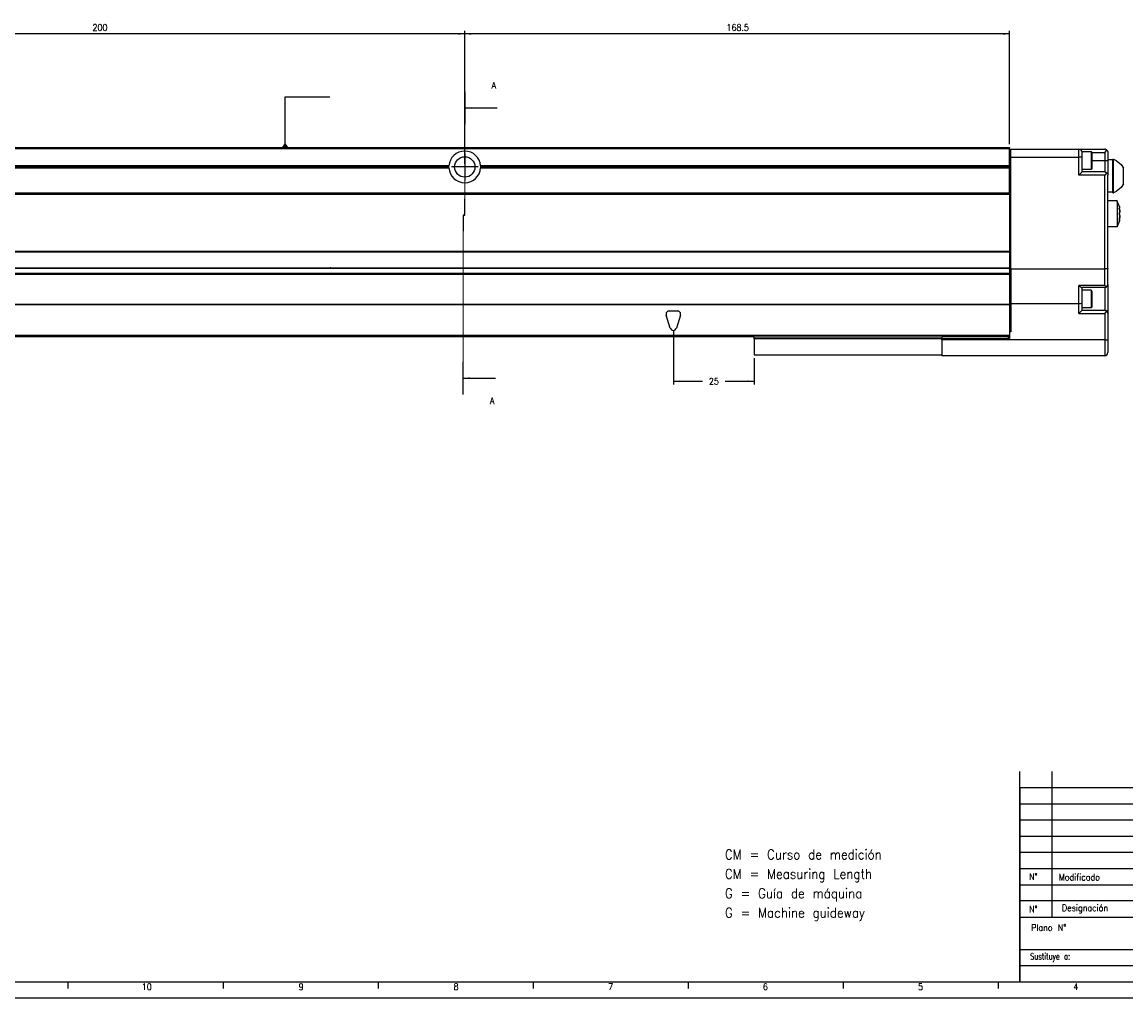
# Model space of a CAD drawing. Header units: inches. Extents: x -381 to 2497, y -418 to 176.
# Tile 3 of 7: x -40 to 302, y -418 to -117. Entities that reach past the tile are written whole.
import ezdxf

# ---------------------------------------------------------------- set-up
doc = ezdxf.new("R2010")
doc.units = ezdxf.units.IN
doc.linetypes.add('DOT_CENTER', pattern=[14, 12, -1, 0, -1])
doc.layers.add('1', color=7, linetype='Continuous')
doc.styles.add('CONVERTER_11', font='txt.shx', dxfattribs={"width": 0.9})
doc.styles.add('CONVERTER_13', font='txt.shx', dxfattribs={"width": 0.72})
doc.dimstyles.new('ME10_DIM_11', dxfattribs={"dimtxt": 2, "dimasz": 2, "dimexe": 1, "dimexo": 1, "dimgap": 1, "dimtad": 1, "dimdsep": 46, "dimtxsty": 'CONVERTER_11', "dimsah": 1, "dimcen": 0.09, "dimclrd": 2, "dimclre": 2, "dimclrt": 2, "dimadec": 0, "dimazin": 0, "dimtfac": 1, "dimtdec": 4, "dimtix": 1, "dimtmove": 0, "dimatfit": 3, "dimfxl": 1, "dimtolj": 1, "dimtzin": 0, "dimarcsym": 0})
doc.dimstyles.new('ME10_DIM_12', dxfattribs={"dimtxt": 2, "dimasz": 2, "dimexe": 1, "dimexo": 1, "dimgap": 1, "dimtad": 1, "dimdsep": 46, "dimtxsty": 'CONVERTER_11', "dimsah": 1, "dimcen": 0.09, "dimclrd": 2, "dimclre": 2, "dimclrt": 2, "dimadec": 0, "dimazin": 0, "dimtfac": 1, "dimtdec": 4, "dimtix": 1, "dimtmove": 0, "dimatfit": 3, "dimfxl": 1, "dimtolj": 1, "dimtzin": 0, "dimarcsym": 0})
doc.dimstyles.new('ME10_DIM_13', dxfattribs={"dimtxt": 2, "dimasz": 2, "dimexe": 1, "dimexo": 1, "dimgap": 2, "dimtad": 0, "dimdsep": 46, "dimtxsty": 'CONVERTER_11', "dimsah": 1, "dimcen": 0.09, "dimclrd": 2, "dimclre": 2, "dimclrt": 2, "dimadec": 0, "dimazin": 0, "dimtfac": 1, "dimtdec": 4, "dimtix": 1, "dimtmove": 0, "dimatfit": 3, "dimfxl": 1, "dimtolj": 1, "dimtzin": 0, "dimarcsym": 0})
doc.dimstyles.get("Standard").update_dxf_attribs({"dimtxt": 0.18, "dimasz": 0.18, "dimexe": 0.18, "dimexo": 0.0625, "dimgap": 0.09, "dimtad": 0, "dimtih": 1, "dimtoh": 1, "dimdec": 4, "dimzin": 0, "dimdsep": 46, "dimtxsty": 'Standard', "dimcen": 0.09, "dimadec": 0, "dimazin": 0, "dimtfac": 1, "dimtdec": 4, "dimtofl": 0, "dimtmove": 0, "dimatfit": 3, "dimfxl": 1, "dimtolj": 1, "dimtzin": 0, "dimarcsym": 0})

# ---------------------------------------------------------------- blocks, each defined once
blk = doc.blocks.new('Modulo_der__14E__1__6', base_point=(-176.82, -219.93))
at = {"color": 7, "linetype": 'Continuous'}
for p, q in [((-137.89, -155.53), (265.68, -155.53)), ((-137.72, -155.78), (265.68, -155.78)), ((265.68, -155.53), (265.68, -155.78)), ((265.68, -161.23), (265.68, -155.78)), ((265.68, -156.53), (266.08, -156.53)), ((266.08, -158.53), (266.08, -156.03)), ((266.08, -156.03), (287.08, -156.03)), ((287.08, -156.03), (295.08, -156.03)), ((287.08, -158.53), (287.08, -156.03)), ((288.08, -156.78), (288.08, -157.03)), ((288.08, -156.78), (290.88, -156.78)), ((288.08, -158.53), (288.08, -157.03)), ((290.88, -156.78), (290.88, -158.48)), ((290.88, -156.78), (290.95, -156.79)), ((290.95, -156.79), (291.05, -156.88)), ((291.05, -156.88), (291.08, -157.17)), ((291.06, -157.03), (295.08, -157.03)), ((295.29, -156.05), (295.08, -156.03)), ((295.08, -157.03), (295.78, -156.32)), ((295.08, -157.03), (295.08, -159.53)), ((295.46, -156.1), (295.29, -156.05)), ((295.48, -156.11), (295.46, -156.1)), ((295.67, -156.22), (295.48, -156.11)), ((295.78, -156.32), (295.67, -156.22)), ((295.78, -156.32), (295.82, -156.36)), ((295.82, -156.36), (295.94, -156.53)), ((295.94, -156.53), (296, -156.65)), ((296, -156.65), (296.03, -156.72)), ((296.03, -156.72), (296.07, -156.92)), ((296.07, -156.92), (296.08, -157.03)), ((296.08, -157.03), (296.08, -159.53)), ((265.68, -158.53), (266.08, -158.53)), ((266.08, -193.03), (266.08, -158.53)), ((266.08, -158.53), (287.08, -158.53)), ((288.08, -158.53), (287.08, -158.53)), ((287.08, -164.03), (287.08, -158.53)), ((288.08, -163.03), (288.08, -158.53)), ((290.88, -158.48), (290.88, -162.28)), ((291.08, -157.17), (291.08, -162.08)), ((291.08, -159.53), (295.08, -159.53)), ((295.08, -159.53), (295.08, -163.03)), ((295.08, -159.53), (296.08, -159.53)), ((297.58, -159.32), (296.08, -159.32)), ((296.08, -159.53), (296.08, -164.03)), ((297.58, -169.57), (297.58, -159.07)), ((297.58, -159.07), (297.83, -159.07)), ((297.83, -166.12), (297.83, -159.07)), ((297.83, -159.07), (297.83, -159.15)), ((297.83, -159.15), (298.66, -159.54)), ((298.66, -159.54), (300.15, -160.77)), ((92.29, -161.23), (-97.93, -161.23)), ((-97.93, -161.83), (92.29, -161.83)), ((92.28, -161.53), (-97.92, -161.53)), ((92.28, -161.53), (92.29, -161.23)), ((92.29, -161.83), (92.28, -161.53)), ((265.68, -161.23), (102.07, -161.23)), ((102.07, -161.23), (102.08, -161.53)), ((102.08, -161.53), (102.07, -161.83)), ((102.07, -161.83), (265.68, -161.83)), ((265.68, -161.53), (102.08, -161.53)), ((265.68, -161.53), (265.68, -161.23)), ((265.68, -161.83), (265.68, -161.53)), ((265.68, -169.53), (265.68, -161.83)), ((288.08, -163.03), (287.08, -164.03)), ((290.88, -162.28), (288.08, -162.28)), ((295.08, -163.03), (288.08, -163.03)), ((290.95, -162.27), (290.88, -162.28)), ((291.05, -162.18), (290.95, -162.27)), ((291.08, -162.08), (291.05, -162.18)), ((295.08, -163.03), (295.46, -163.1)), ((295.78, -163.32), (295.08, -164.03)), ((295.46, -163.1), (295.78, -163.32)), ((295.78, -163.32), (295.82, -163.36)), ((295.82, -163.36), (295.94, -163.53)), ((295.94, -163.53), (296, -163.65)), ((296, -163.65), (296.03, -163.72)), ((296.03, -163.72), (296.07, -163.92)), ((300.15, -160.77), (300.88, -161.86)), ((300.88, -166.79), (300.88, -161.86)), ((295.08, -164.03), (287.08, -164.03)), ((295.08, -193.03), (295.08, -164.03)), ((296.07, -163.92), (296.08, -164.03)), ((296.08, -192.84), (296.08, -164.03)), ((297.83, -169.49), (297.83, -166.12)), ((300.88, -166.79), (300.15, -167.87)), ((265.68, -170.03), (-136.92, -170.03)), ((-136.76, -169.78), (265.68, -169.78)), ((-136.59, -169.53), (265.68, -169.53)), ((265.68, -169.53), (265.68, -169.78)), ((265.68, -169.78), (265.68, -170.03)), ((265.68, -170.03), (265.68, -187.53)), ((297.58, -169.32), (296.08, -169.32)), ((297.58, -169.57), (297.83, -169.57)), ((298.66, -169.11), (297.83, -169.49)), ((297.83, -169.57), (297.83, -169.49)), ((300.15, -167.87), (298.66, -169.11)), ((298.91, -172.03), (296.08, -172.03)), ((298.91, -172.03), (298.91, -172.09)), ((298.91, -172.09), (298.91, -172.03)), ((298.91, -172.09), (298.91, -174.66)), ((299.5, -173.33), (298.91, -172.09)), ((299.58, -173.53), (299.5, -173.33)), ((299.67, -173.84), (299.58, -173.53)), ((299.58, -173.53), (299.67, -173.84)), ((299.68, -173.89), (299.67, -173.84)), ((299.7, -173.96), (299.68, -173.89)), ((299.72, -174.09), (299.7, -173.96)), ((299.73, -174.21), (299.72, -174.09)), ((298.91, -174.66), (298.91, -180.03)), ((299.58, -174.26), (299.67, -174.33)), ((299.66, -174.59), (299.58, -174.26)), ((299.58, -176.03), (299.67, -175.81)), ((299.67, -175.81), (299.58, -176.03)), ((299.58, -176.03), (299.67, -176.25)), ((299.67, -176.25), (299.58, -176.03)), ((299.58, -177.8), (299.66, -177.47)), ((299.59, -174.33), (299.66, -174.59)), ((299.59, -174.33), (299.68, -174.33)), ((299.66, -177.47), (299.59, -177.73)), ((299.67, -174.64), (299.66, -174.59)), ((299.66, -174.59), (299.67, -174.64)), ((299.67, -177.42), (299.66, -177.47)), ((299.66, -177.47), (299.67, -177.42)), ((299.67, -174.33), (299.68, -174.33)), ((299.68, -174.7), (299.67, -174.64)), ((299.67, -174.64), (299.68, -174.7)), ((299.67, -175.81), (299.68, -175.76)), ((299.68, -175.76), (299.67, -175.81)), ((299.67, -176.25), (299.68, -176.29)), ((299.68, -176.29), (299.67, -176.25)), ((299.68, -177.35), (299.67, -177.42)), ((299.67, -177.42), (299.68, -177.35)), ((299.68, -174.33), (299.73, -174.21)), ((299.72, -175.03), (299.68, -174.7)), ((299.68, -174.7), (299.72, -175.03)), ((299.68, -175.76), (299.72, -175.51)), ((299.72, -175.51), (299.68, -175.76)), ((299.68, -176.29), (299.72, -176.55)), ((299.72, -176.55), (299.68, -176.29)), ((299.72, -177.03), (299.68, -177.35)), ((299.68, -177.35), (299.72, -177.03)), ((299.73, -175.28), (299.72, -175.03)), ((299.72, -175.03), (299.73, -175.28)), ((299.72, -175.51), (299.73, -175.36)), ((299.73, -175.36), (299.72, -175.51)), ((299.72, -176.55), (299.73, -176.7)), ((299.73, -176.7), (299.72, -176.55)), ((299.73, -176.78), (299.72, -177.03)), ((299.72, -177.03), (299.73, -176.78)), ((299.73, -175.36), (299.73, -175.28)), ((299.73, -175.28), (299.73, -175.36)), ((299.73, -176.7), (299.73, -176.78)), ((299.73, -176.78), (299.73, -176.7)), ((298.91, -180.03), (296.08, -180.03)), ((299.5, -178.72), (298.91, -179.97)), ((299.58, -178.53), (299.5, -178.72)), ((299.67, -177.73), (299.58, -177.8)), ((299.67, -178.22), (299.58, -178.53)), ((299.58, -178.53), (299.67, -178.22)), ((299.59, -177.73), (299.68, -177.73)), ((299.68, -177.73), (299.67, -177.73)), ((299.67, -178.22), (299.68, -178.17)), ((299.73, -177.84), (299.68, -177.73)), ((299.68, -178.17), (299.7, -178.09)), ((299.7, -178.09), (299.72, -177.96)), ((299.72, -177.96), (299.73, -177.84)), ((-136.59, -187.53), (265.68, -187.53)), ((265.68, -187.53), (265.68, -187.78)), ((-136.76, -187.78), (265.68, -187.78)), ((265.68, -187.78), (265.68, -192.73)), ((265.68, -194.54), (-137.26, -194.53)), ((-137.15, -194.37), (265.68, -194.37)), ((-137.09, -192.73), (265.68, -192.73)), ((-137.03, -192.82), (265.68, -192.82)), ((265.68, -192.73), (265.68, -192.82)), ((265.68, -192.82), (265.68, -194.37)), ((265.68, -192.93), (266.08, -192.93)), ((265.68, -194.37), (265.68, -194.54)), ((265.68, -194.65), (265.68, -194.54)), ((266.08, -193.03), (266.08, -203.83)), ((266.08, -193.03), (295.08, -193.03)), ((295.29, -193.02), (295.08, -193.03)), ((295.08, -198.19), (295.08, -193.03)), ((295.46, -193.01), (295.29, -193.02)), ((295.48, -193.01), (295.46, -193.01)), ((295.67, -192.99), (295.48, -193.01)), ((295.78, -192.97), (295.67, -192.99)), ((295.82, -192.97), (295.78, -192.97)), ((295.94, -192.93), (295.82, -192.97)), ((296, -192.91), (295.94, -192.93)), ((296.03, -192.9), (296, -192.91)), ((296.07, -192.86), (296.03, -192.9)), ((296.08, -192.84), (296.07, -192.86)), ((296.08, -197.83), (296.08, -192.84)), ((-137.34, -194.65), (265.68, -194.65)), ((265.68, -194.65), (265.68, -204.02)), ((296, -198.21), (296.08, -197.83)), ((296.08, -197.9), (296.06, -198)), ((296.08, -197.9), (296.08, -206.83)), ((287.08, -198.19), (287.1, -198.21)), ((295.08, -198.19), (287.08, -198.19)), ((287.08, -203.83), (287.08, -198.19)), ((287.1, -198.21), (287.46, -198.52)), ((287.46, -198.52), (287.48, -198.53)), ((287.48, -198.53), (287.78, -198.74)), ((287.78, -198.74), (287.8, -198.75)), ((287.8, -198.75), (288.01, -198.83)), ((295.08, -198.83), (288.01, -198.83)), ((288.08, -203.64), (288.08, -198.83)), ((290.88, -199.58), (288.08, -199.58)), ((290.88, -199.58), (290.88, -201.28)), ((290.95, -199.59), (290.88, -199.58)), ((290.88, -201.28), (290.88, -205.08)), ((291.05, -199.68), (290.95, -199.59)), ((291.08, -199.97), (291.05, -199.68)), ((291.08, -199.97), (291.08, -202.33)), ((295.08, -198.19), (295.1, -198.21)), ((295.46, -198.75), (295.08, -198.83)), ((295.08, -198.83), (295.08, -205.83)), ((295.1, -198.21), (295.46, -198.52)), ((295.46, -198.52), (295.48, -198.53)), ((295.64, -198.65), (295.46, -198.75)), ((295.48, -198.53), (295.64, -198.65)), ((295.64, -198.65), (295.78, -198.53)), ((295.78, -198.53), (296, -198.21)), ((265.68, -204.02), (-137.56, -204.02)), ((265.68, -204.11), (-137.5, -204.11)), ((266.08, -203.73), (265.68, -203.73)), ((265.68, -204.02), (265.68, -204.11)), ((265.68, -204.11), (265.68, -212.53)), ((287.08, -203.83), (266.08, -203.83)), ((266.08, -203.83), (266.08, -212.53)), ((287.46, -203.81), (287.08, -203.83)), ((287.08, -206.83), (287.08, -203.83)), ((287.78, -203.77), (287.46, -203.81)), ((288, -203.71), (287.78, -203.77)), ((288.08, -203.64), (288, -203.71)), ((288.08, -205.83), (288.08, -203.64)), ((291.08, -202.33), (291.08, -204.88)), ((160.72, -211.32), (159.47, -207.32)), ((160.43, -206.03), (162.93, -206.03)), ((163.88, -207.32), (162.63, -211.32)), ((288.08, -205.83), (287.08, -206.83)), ((287.08, -206.83), (295.08, -206.83)), ((290.88, -205.08), (288.08, -205.08)), ((288.08, -205.83), (295.08, -205.83)), ((290.88, -205.08), (290.95, -205.07)), ((290.95, -205.07), (291.05, -204.98)), ((291.05, -204.98), (291.08, -204.88)), ((295.46, -205.9), (295.08, -205.83)), ((295.08, -206.83), (295.78, -206.12)), ((295.08, -206.83), (295.08, -214.93)), ((295.78, -206.12), (295.46, -205.9)), ((296, -206.45), (295.78, -206.12)), ((296.08, -206.83), (296, -206.45)), ((296.08, -206.83), (296.08, -214.93)), ((266.08, -211.53), (265.68, -211.53)), ((186.68, -214.03), (-138.26, -214.03)), ((-137.92, -213.53), (265.68, -213.53)), ((186.68, -214.63), (186.68, -214.03)), ((186.68, -214.03), (244.68, -214.03)), ((186.68, -214.63), (186.68, -219.63)), ((244.68, -214.63), (186.68, -214.63)), ((244.68, -214.03), (244.68, -214.53)), ((265.68, -214.03), (244.68, -214.03)), ((244.68, -214.93), (244.68, -214.53)), ((244.68, -214.53), (265.68, -214.53)), ((295.08, -214.93), (244.68, -214.93)), ((244.68, -214.93), (244.68, -219.93)), ((265.28, -214.03), (265.28, -214.53)), ((266.08, -212.03), (265.68, -212.03)), ((266.08, -212.53), (265.68, -212.53)), ((265.68, -212.53), (265.68, -214.53)), ((295.08, -214.93), (296.08, -214.93)), ((295.08, -214.93), (295.08, -219.93)), ((296.08, -214.93), (296.08, -218.93)), ((186.68, -219.63), (244.68, -219.63)), ((295.08, -219.93), (244.68, -219.93))]:
    blk.add_line(p, q, dxfattribs=at)
blk.add_circle((97.18, -161.53), 3.15, dxfattribs=at)
for centre, radius, start, end in [((97.18, -161.53), 4.9, 3.5101, 176.4899), ((287.08, -157.03), 1, 0, 90), ((97.18, -161.53), 4.9, 183.5101, 356.4899), ((160.43, -207.03), 1, 90, 197.354), ((162.93, -207.03), 1, 342.646, 90), ((161.68, -211.03), 1, 197.354, 342.646), ((295.08, -218.93), 1, 270, 0)]:
    blk.add_arc(centre, radius, start, end, dxfattribs=at)
at = {"layer": '1', "color": 2, "linetype": 'DOT_CENTER'}
for p, q in [((97.18, -157.38), (97.18, -165.68)), ((101.33, -161.53), (93.03, -161.53))]:
    blk.add_line(p, q, dxfattribs=at)
blk = doc.blocks.new('MOD-14E-F__7', base_point=(-176.82, -219.93))
blk.add_blockref('Modulo_der__14E__1__6', (-176.82, -219.93))
blk = doc.blocks.new('*D35')
at = {"layer": '1', "color": 2, "linetype": 'Continuous'}
for p, q in [((-102.82, -157.06), (-102.82, -119.41)), ((97.18, -156.38), (97.18, -119.41)), ((97.18, -120.41), (-102.82, -120.41))]:
    blk.add_line(p, q, dxfattribs=at)
at = {"layer": '1', "color": 2}
for points in [[(-100.82, -120.14), (-100.82, -120.67), (-102.82, -120.41)], [(95.18, -120.67), (95.18, -120.14), (97.18, -120.41)]]:
    blk.add_solid(points, dxfattribs=at)
at = {"layer": '1', "color": 2, "insert": (-17.96, -119.41), "char_height": 2, "attachment_point": 7, "rotation": 0.0001, "line_spacing_factor": 0.60024, "style": 'CONVERTER_11'}
blk.add_mtext('200', dxfattribs=at)
blk = doc.blocks.new('*D36')
at = {"layer": '1', "color": 2, "linetype": 'Continuous'}
for p, q in [((97.18, -160.53), (97.18, -119.41)), ((265.68, -154.53), (265.68, -119.41)), ((265.68, -120.41), (97.18, -120.41))]:
    blk.add_line(p, q, dxfattribs=at)
at = {"layer": '1', "color": 2}
for points in [[(99.18, -120.14), (99.18, -120.67), (97.18, -120.41)], [(263.68, -120.67), (263.68, -120.14), (265.68, -120.41)]]:
    blk.add_solid(points, dxfattribs=at)
at = {"layer": '1', "color": 2, "insert": (178.1, -119.41), "char_height": 2, "attachment_point": 7, "rotation": 0.0001, "line_spacing_factor": 0.60024, "style": 'CONVERTER_11'}
blk.add_mtext('168.5', dxfattribs=at)
blk = doc.blocks.new('*D37')
at = {"layer": '1', "color": 2, "linetype": 'Continuous'}
for p, q in [((161.68, -212.03), (161.68, -228.78)), ((186.68, -220.63), (186.68, -228.78)), ((161.68, -227.78), (170.68, -227.78)), ((177.68, -227.78), (186.68, -227.78))]:
    blk.add_line(p, q, dxfattribs=at)
at = {"layer": '1', "color": 2}
for points in [[(163.68, -227.51), (163.68, -228.04), (161.68, -227.78)], [(184.68, -228.04), (184.68, -227.51), (186.68, -227.78)]]:
    blk.add_solid(points, dxfattribs=at)
at = {"layer": '1', "color": 2, "insert": (172.68, -228.78), "char_height": 2, "attachment_point": 7, "rotation": 0.0001, "line_spacing_factor": 0.60024, "style": 'CONVERTER_11'}
blk.add_mtext('25', dxfattribs=at)
blk = doc.blocks.new('Alzado1__22', base_point=(-7.62, -226.96))
at = {"layer": '1', "color": 7}
blk.add_point((55.68, -192.69), dxfattribs=at)
blk = doc.blocks.new('1__23', base_point=(-72.84, -239.52))
blk.add_blockref('Alzado1__22', (-7.62, -226.96))
blk = doc.blocks.new('Pegar5', base_point=(-114.24, -514.4))
at = {"layer": '1'}
blk.add_blockref('1__23', (-72.84, -239.52), dxfattribs=at)
blk = doc.blocks.new('Marco_a1', base_point=(38.87, -121.38))
at = {"layer": '1', "color": 7, "linetype": 'Continuous'}
for p, q in [((268.87, -413.38), (268.87, -348.38)), ((278.87, -393.38), (278.87, -348.38)), ((268.87, -383.38), (453.87, -383.38)), ((268.87, -393.38), (453.87, -393.38)), ((268.87, -403.38), (318.87, -403.38)), ((-361.13, -413.38), (453.87, -413.38))]:
    blk.add_line(p, q, dxfattribs=at)
at = {"layer": '1', "color": 2, "linetype": 'Continuous'}
for p, q in [((268.87, -353.38), (453.87, -353.38)), ((268.87, -358.38), (401.87, -358.38)), ((268.87, -363.38), (401.87, -363.38)), ((268.87, -368.38), (401.87, -368.38)), ((268.87, -373.38), (401.87, -373.38)), ((268.87, -378.38), (401.87, -378.38)), ((453.87, -388.38), (268.87, -388.38)), ((268.87, -408.38), (318.87, -408.38)), ((-25.54, -413.43), (-25.54, -415.43)), ((22.4, -413.43), (22.4, -415.43)), ((70.34, -413.43), (70.34, -415.43)), ((118.28, -413.43), (118.28, -415.43)), ((166.22, -413.43), (166.22, -415.43)), ((214.16, -413.43), (214.16, -415.43)), ((262.1, -413.43), (262.1, -415.43)), ((-381.13, -418.38), (458.87, -418.38))]:
    blk.add_line(p, q, dxfattribs=at)
at = {"layer": '1', "color": 6, "linetype": 'Continuous'}
blk.add_line((268.87, -353.61), (268.87, -413.61), dxfattribs=at)
at = {"layer": '1', "color": 2}
for s, insert, char_height, attachment_point, line_spacing_factor, style in [('CM = Curso de medición\\PCM = Measuring Length\\PG = Guía de máquina\\PG = Machine guideway', (177.62, -394.56), 3, 7, 1.20048, 'CONVERTER_11'), ('N°', (272.99, -380.88), 2, 5, 1.320528, 'CONVERTER_11'), ('Modificado', (280.9, -381.05), 2, 4, 1.320528, 'CONVERTER_11'), ('N°', (272.99, -390.96), 2, 5, 1.320528, 'CONVERTER_11'), ('Designación', (281.87, -390.88), 2, 4, 1.320528, 'CONVERTER_11'), ('Plano N°', (283.2, -396.64), 2, 6, 1.320528, 'CONVERTER_11'), ('Sustituye a:', (284.43, -405.88), 2, 6, 1.320528, 'CONVERTER_13'), ('10', (-2.74, -414.93), 2, 4, 1.20048, 'CONVERTER_11'), ('9', (45.79, -414.93), 2, 4, 1.20048, 'CONVERTER_11'), ('8', (93.72, -414.93), 2, 4, 1.20048, 'CONVERTER_11'), ('7', (141.53, -414.93), 2, 4, 1.20048, 'CONVERTER_11'), ('6', (189.38, -414.93), 2, 4, 1.20048, 'CONVERTER_11'), ('5', (237.35, -414.93), 2, 4, 1.20048, 'CONVERTER_11'), ('4', (285.36, -414.93), 2, 4, 1.20048, 'CONVERTER_11')]:
    blk.add_mtext(s, dxfattribs=dict(at, insert=insert, char_height=char_height, attachment_point=attachment_point, line_spacing_factor=line_spacing_factor, style=style))
blk = doc.blocks.new('Top', base_point=(38.87, -121.38))
blk.add_blockref('Marco_a1', (38.87, -121.38))
blk = doc.blocks.new('_dummy_frame', base_point=(-381.13, -418.38))
blk.add_blockref('Top', (38.87, -121.38))
blk = doc.blocks.new('A-A__4', base_point=(20, 0))
at = {"layer": '1', "color": 2, "linetype": 'DOT_CENTER', "const_width": 0.25}
for points in [[(97.18, -176.4), (97.18, -143.29)], [(96.68, -176.4), (97.18, -176.4)], [(96.68, -226.81), (96.68, -176.4)]]:
    blk.add_lwpolyline(points, dxfattribs=at)
at = {"layer": '1', "color": 2}
for points in [[(99.18, -143.03), (99.18, -143.55), (97.18, -143.29)], [(98.68, -226.55), (98.68, -227.08), (96.68, -226.81)]]:
    blk.add_solid(points, dxfattribs=at)
at = {"layer": '1', "color": 2, "char_height": 2, "attachment_point": 5, "line_spacing_factor": 0.60024, "style": 'CONVERTER_11'}
for insert in [(106.18, -136.29), (105.68, -233.81)]:
    blk.add_mtext('A', dxfattribs=dict(at, insert=insert))
at = {"layer": '1', "color": 2, "linetype": 'Continuous', "has_arrowhead": 0}
for points in [[(97.18, -138.29), (97.18, -143.29)], [(97.18, -143.29), (97.18, -148.29)], [(97.18, -143.29), (107.18, -143.29)], [(97.18, -176.4), (97.18, -171.4)], [(97.18, -176.4), (96.68, -176.4)], [(96.68, -176.4), (97.18, -176.4)], [(96.68, -176.4), (96.68, -181.4)], [(96.68, -226.81), (96.68, -221.81)], [(96.68, -231.81), (96.68, -226.81)], [(96.68, -226.81), (106.68, -226.81)]]:
    blk.add_leader(points, dimstyle='Standard', dxfattribs=at)
blk = doc.blocks.new('Alzado1__8', base_point=(-743, -198))
at = {"layer": '1', "color": 2}
blk.add_solid([(41.607, -154.026), (40.547, -155.526), (42.667, -155.526)], dxfattribs=at)
blk.add_blockref('MOD-14E-F__7', (-176.822, -219.928))
at = {"layer": '1'}
blk.add_blockref('A-A__4', (20, 0), dxfattribs=at)
for base, p1, p2, dimstyle, picture, middle in [((97.178, -120.407), (-102.822, -158.061), (97.178, -157.376), 'ME10_DIM_11', '*D35', (-15.564, -118.407)), ((265.678, -120.407), (97.178, -161.526), (265.678, -155.526), 'ME10_DIM_12', '*D36', (181.428, -118.407)), ((161.678, -227.776), (186.678, -219.626), (161.678, -211.026), 'ME10_DIM_13', '*D37', (174.178, -227.776))]:
    dim = blk.add_linear_dim(base=base, p1=p1, p2=p2, dimstyle=dimstyle, dxfattribs=at)
    dim.commit()
    dim.dimension.update_dxf_attribs({"geometry": picture, "text_midpoint": middle, "text_rotation": 0.00014})
at = {"layer": '1', "color": 2, "linetype": 'Continuous', "has_arrowhead": 0}
blk.add_leader([(41.607, -155.526), (41.607, -139.851), (55.451, -139.851)], dimstyle='Standard', dxfattribs=at)

msp = doc.modelspace()

# ---------------------------------------------------------------- block references
for name, p in [('Alzado1__8', (-743, -198)), ('Pegar5', (-114.24, -514.4))]:
    msp.add_blockref(name, p)
at = {"layer": '1'}
msp.add_blockref('_dummy_frame', (-381.13, -418.38), dxfattribs=at)

doc.saveas('drawing.dxf')
